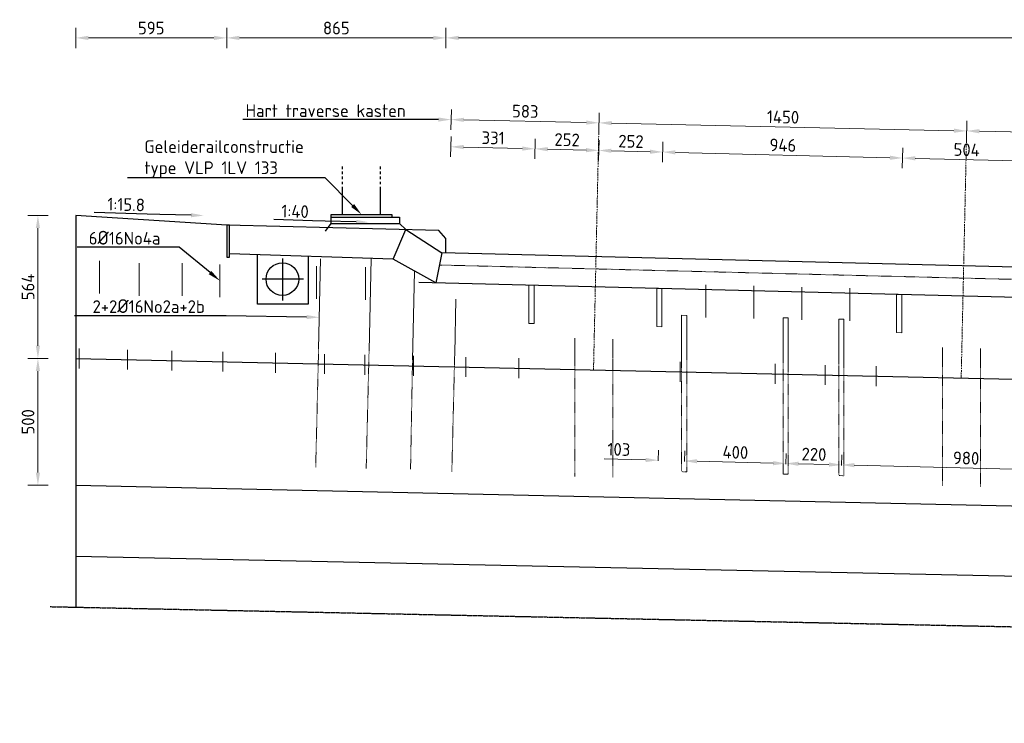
# Model space of a CAD drawing. Header units: millimetres. Extents: x -8028558 to 327273, y -63352 to 83293.
# Tile 51 of 195: x -6161 to -2279, y 10008 to 12783. Entities that reach past the tile are written whole.
import ezdxf
from ezdxf import colors
from ezdxf.entities.mleader import LeaderData, LeaderLine
from ezdxf.math import Vec2, Vec3

# ---------------------------------------------------------------- set-up
doc = ezdxf.new("R2010")
doc.units = ezdxf.units.MM
for name, pattern in [('NLCS-HIDDEN', [4, 2, -2]), ('XX-AFBREEK', [7, 4, -1, 1, -1]), ('XX-HART', [13, 4, -2, 1, -2, 4]), ('ZZ-HIDDEN-SO', [4, 2, -2])]:
    doc.linetypes.add(name, pattern=pattern)
for name, color, linetype, lineweight in [('B-CO-BC-AFBREEKLIJN-GD', 7, 'XX-AFBREEK', 25), ('B-CO-BC-BETONVORM-AD', 252, 'Continuous', 18), ('B-CO-BC-BETONVORM-GD', 90, 'Continuous', 25), ('B-CO-BC-BETONVORM-GN', 10, 'ZZ-HIDDEN-SO', 13), ('B-CO-BC-WAPENING_HOOFDWAPENING-G', 170, 'Continuous', 18), ('B-CO-BC-WAPENING_HOOFDWAPENING-GN', 140, 'NLCS-HIDDEN', 13), ('X-XX-AL-HARTLIJN-G', 7, 'XX-HART', 18), ('X-XX-AL-M', 7, 'Continuous', 18), ('X-XX-AL-VERWIJZING-T25', 7, 'Continuous', 25)]:
    doc.layers.add(name, color=color, linetype=linetype, lineweight=lineweight)
doc.styles.add('NLCS-ISO-MM20-T25', font='NLCS-ISO.ttf', dxfattribs={"height": 50})
doc.dimstyles.new('NLCS-MM20-T25-PIJL_L0_H4', dxfattribs={"dimscale": 20, "dimtxt": 2.5, "dimasz": 2.5, "dimexe": 2, "dimexo": 2, "dimgap": 0.7, "dimtad": 1, "dimdec": 0, "dimzin": 0, "dimdsep": 46, "dimtxsty": 'NLCS-ISO-MM20-T25', "dimcen": 0, "dimdle": 2, "dimclrd": 256, "dimclre": 256, "dimclrt": 256, "dimadec": 4, "dimazin": 0, "dimtfac": 1, "dimtdec": 3, "dimtofl": 0, "dimtmove": 0, "dimatfit": 3, "dimfxl": 2, "dimfxlon": 1, "dimtfillclr": 256, "dimtolj": 1, "dimtzin": 0, "dimlwd": -1, "dimlwe": -1, "dimarcsym": 0})

# ---------------------------------------------------------------- blocks, each defined once
blk = doc.blocks.new('*D370')
at = {"layer": 'X-XX-AL-M', "transparency": 16777216}
for p, q in [((-4480.7, 12670.7), (-4480.7, 12750.7)), ((14489.4, 12670.7), (14489.4, 12750.7)), ((14439.4, 12710.7), (-4430.7, 12710.7))]:
    blk.add_line(p, q, dxfattribs=at)
for points in [[(-4430.7, 12719.1), (-4430.7, 12702.4), (-4480.7, 12710.7)], [(14439.4, 12719.1), (14439.4, 12702.4), (14489.4, 12710.7)]]:
    blk.add_solid(points, dxfattribs=at)
at = {"layer": 'X-XX-AL-M', "transparency": 16777216, "insert": (5004.4, 12749.7), "char_height": 50, "attachment_point": 5, "style": 'NLCS-ISO-MM20-T25'}
blk.add_mtext('\\A1;18970', dxfattribs=at)
blk = doc.blocks.new('*D371')
at = {"layer": 'X-XX-AL-M', "transparency": 16777216}
for p, q in [((-5345.2, 12670.7), (-5345.2, 12750.7)), ((-4480.7, 12670.7), (-4480.7, 12750.7)), ((-4530.7, 12710.7), (-5295.2, 12710.7))]:
    blk.add_line(p, q, dxfattribs=at)
for points in [[(-5295.2, 12719.1), (-5295.2, 12702.4), (-5345.2, 12710.7)], [(-4530.7, 12719.1), (-4530.7, 12702.4), (-4480.7, 12710.7)]]:
    blk.add_solid(points, dxfattribs=at)
at = {"layer": 'X-XX-AL-M', "transparency": 16777216, "insert": (-4912.9, 12749.7), "char_height": 50, "attachment_point": 5, "style": 'NLCS-ISO-MM20-T25'}
blk.add_mtext('\\A1;865', dxfattribs=at)
blk = doc.blocks.new('*D372')
at = {"layer": 'X-XX-AL-M', "transparency": 16777216}
for p, q in [((-5940.2, 12670.7), (-5940.2, 12750.7)), ((-5345.2, 12670.7), (-5345.2, 12750.7)), ((-5395.2, 12710.7), (-5890.2, 12710.7))]:
    blk.add_line(p, q, dxfattribs=at)
for points in [[(-5890.2, 12719.1), (-5890.2, 12702.4), (-5940.2, 12710.7)], [(-5395.2, 12719.1), (-5395.2, 12702.4), (-5345.2, 12710.7)]]:
    blk.add_solid(points, dxfattribs=at)
at = {"layer": 'X-XX-AL-M', "transparency": 16777216, "insert": (-5642.7, 12749.7), "char_height": 50, "attachment_point": 5, "style": 'NLCS-ISO-MM20-T25'}
blk.add_mtext('\\A1;595', dxfattribs=at)
blk = doc.blocks.new('*D373')
at = {"layer": 'X-XX-AL-M', "transparency": 16777216}
for p, q in [((-6049.4, 12010.5), (-6129.4, 12010.5)), ((-6089.4, 11960.5), (-6089.4, 11496.5)), ((-6049.4, 11446.5), (-6129.4, 11446.5))]:
    blk.add_line(p, q, dxfattribs=at)
for points in [[(-6097.8, 11960.5), (-6081.1, 11960.5), (-6089.4, 12010.5)], [(-6097.8, 11496.5), (-6081.1, 11496.5), (-6089.4, 11446.5)]]:
    blk.add_solid(points, dxfattribs=at)
at = {"layer": 'X-XX-AL-M', "transparency": 16777216, "insert": (-6128.4, 11728.5), "char_height": 50, "attachment_point": 5, "rotation": 90, "style": 'NLCS-ISO-MM20-T25'}
blk.add_mtext('\\A1;564', dxfattribs=at)
blk = doc.blocks.new('*D374')
at = {"layer": 'X-XX-AL-M', "transparency": 16777216}
for p, q in [((-6049.4, 11446.5), (-6129.4, 11446.5)), ((-6089.4, 11396.5), (-6089.4, 10996.5)), ((-6049.4, 10946.5), (-6129.4, 10946.5))]:
    blk.add_line(p, q, dxfattribs=at)
for points in [[(-6097.8, 11396.5), (-6081.1, 11396.5), (-6089.4, 11446.5)], [(-6097.8, 10996.5), (-6081.1, 10996.5), (-6089.4, 10946.5)]]:
    blk.add_solid(points, dxfattribs=at)
at = {"layer": 'X-XX-AL-M', "transparency": 16777216, "insert": (-6128.4, 11196.5), "char_height": 50, "attachment_point": 5, "rotation": 90, "style": 'NLCS-ISO-MM20-T25'}
blk.add_mtext('\\A1;500', dxfattribs=at)
blk = doc.blocks.new('*D385')
at = {"layer": 'X-XX-AL-M', "transparency": 16777216}
for p, q in [((-2428.6, 12303.7), (-2426.9, 12383.7)), ((-919, 12270.4), (-917.2, 12350.4)), ((-968.1, 12311.5), (-2377.8, 12342.6))]:
    blk.add_line(p, q, dxfattribs=at)
for points in [[(-2377.6, 12351), (-2378, 12334.3), (-2427.8, 12343.7)], [(-967.9, 12319.9), (-968.3, 12303.2), (-918.1, 12310.4)]]:
    blk.add_solid(points, dxfattribs=at)
blk = doc.blocks.new('*D386')
at = {"layer": 'X-XX-AL-M', "transparency": 16777216}
for p, q in [((-3878.3, 12335.7), (-3876.5, 12415.7)), ((-2428.6, 12303.7), (-2426.9, 12383.7)), ((-2477.7, 12344.8), (-3827.4, 12374.6))]:
    blk.add_line(p, q, dxfattribs=at)
for points in [[(-3827.2, 12382.9), (-3827.6, 12366.3), (-3877.4, 12375.7)], [(-2477.6, 12353.2), (-2477.9, 12336.5), (-2427.8, 12343.7)]]:
    blk.add_solid(points, dxfattribs=at)
at = {"layer": 'X-XX-AL-M', "transparency": 16777216, "insert": (-3151.7, 12398.7), "char_height": 50, "attachment_point": 5, "rotation": 358.7361, "style": 'NLCS-ISO-MM20-T25'}
blk.add_mtext('\\A1;1450', dxfattribs=at)
blk = doc.blocks.new('*D387')
at = {"layer": 'X-XX-AL-M', "transparency": 16777216}
for p, q in [((-4461.1, 12348.6), (-4459.4, 12428.6)), ((-3927.4, 12376.8), (-4410.3, 12387.5)), ((-3878.3, 12335.7), (-3876.5, 12415.7))]:
    blk.add_line(p, q, dxfattribs=at)
for points in [[(-4410.1, 12395.8), (-4410.5, 12379.1), (-4460.3, 12388.6)], [(-3927.2, 12385.2), (-3927.6, 12368.5), (-3877.4, 12375.7)]]:
    blk.add_solid(points, dxfattribs=at)
at = {"layer": 'X-XX-AL-M', "transparency": 16777216, "insert": (-4168, 12421.1), "char_height": 50, "attachment_point": 5, "rotation": 358.7361, "style": 'NLCS-ISO-MM20-T25'}
blk.add_mtext('\\A1;583', dxfattribs=at)
blk = doc.blocks.new('*D412')
at = {"layer": 'X-XX-AL-M', "transparency": 16777216}
for p, q in [((-2681.4, 12196.9), (-2679.4, 12276.9)), ((-2226.8, 12225.6), (-2630.4, 12235.7)), ((-2177.9, 12184.3), (-2175.9, 12264.3))]:
    blk.add_line(p, q, dxfattribs=at)
for points in [[(-2630.2, 12244), (-2630.6, 12227.3), (-2680.4, 12236.9)], [(-2226.6, 12233.9), (-2227.1, 12217.2), (-2176.9, 12224.3)]]:
    blk.add_solid(points, dxfattribs=at)
at = {"layer": 'X-XX-AL-M', "transparency": 16777216, "insert": (-2427.7, 12269.6), "char_height": 50, "attachment_point": 5, "rotation": 358.5679, "style": 'NLCS-ISO-MM20-T25'}
blk.add_mtext('\\A1;504', dxfattribs=at)
blk = doc.blocks.new('*D413')
at = {"layer": 'X-XX-AL-M', "transparency": 16777216}
for p, q in [((-3627.1, 12220.6), (-3625.1, 12300.5)), ((-2681.4, 12196.9), (-2679.4, 12276.9)), ((-2730.4, 12238.2), (-3576.1, 12259.3))]:
    blk.add_line(p, q, dxfattribs=at)
for points in [[(-3575.9, 12267.6), (-3576.3, 12251), (-3626.1, 12260.6)], [(-2730.2, 12246.5), (-2730.6, 12229.8), (-2680.4, 12236.9)]]:
    blk.add_solid(points, dxfattribs=at)
at = {"layer": 'X-XX-AL-M', "transparency": 16777216, "insert": (-3152.3, 12287.7), "char_height": 50, "attachment_point": 5, "rotation": 358.5679, "style": 'NLCS-ISO-MM20-T25'}
blk.add_mtext('\\A1;946', dxfattribs=at)
blk = doc.blocks.new('*D414')
at = {"layer": 'X-XX-AL-M', "transparency": 16777216}
for p, q in [((-3879.2, 12226.9), (-3877.2, 12306.8)), ((-3627.1, 12220.6), (-3625.1, 12300.5)), ((-3676.1, 12261.8), (-3828.2, 12265.6))]:
    blk.add_line(p, q, dxfattribs=at)
for points in [[(-3828, 12273.9), (-3828.5, 12257.3), (-3878.2, 12266.9)], [(-3675.9, 12270.1), (-3676.3, 12253.5), (-3626.1, 12260.6)]]:
    blk.add_solid(points, dxfattribs=at)
at = {"layer": 'X-XX-AL-M', "transparency": 16777216, "insert": (-3751.2, 12302.7), "char_height": 50, "attachment_point": 5, "rotation": 358.5679, "style": 'NLCS-ISO-MM20-T25'}
blk.add_mtext('\\A1;252', dxfattribs=at)
blk = doc.blocks.new('*D415')
at = {"layer": 'X-XX-AL-M', "transparency": 16777216}
for p, q in [((-4130.9, 12233.2), (-4128.9, 12313.1)), ((-3879.2, 12226.9), (-3877.2, 12306.8)), ((-3928.2, 12268.1), (-4080, 12271.9))]:
    blk.add_line(p, q, dxfattribs=at)
for points in [[(-4079.7, 12280.2), (-4080.2, 12263.6), (-4129.9, 12273.1)], [(-3928, 12276.4), (-3928.4, 12259.8), (-3878.2, 12266.9)]]:
    blk.add_solid(points, dxfattribs=at)
at = {"layer": 'X-XX-AL-M', "transparency": 16777216, "insert": (-4003.1, 12309), "char_height": 50, "attachment_point": 5, "rotation": 358.5679, "style": 'NLCS-ISO-MM20-T25'}
blk.add_mtext('\\A1;252', dxfattribs=at)
blk = doc.blocks.new('*D416')
at = {"layer": 'X-XX-AL-M', "transparency": 16777216}
for p, q in [((-4462.2, 12241.4), (-4460.2, 12321.4)), ((-4130.9, 12233.2), (-4128.9, 12313.1)), ((-4179.9, 12274.4), (-4411.2, 12280.2))]:
    blk.add_line(p, q, dxfattribs=at)
for points in [[(-4411, 12288.5), (-4411.4, 12271.8), (-4461.2, 12281.4)], [(-4179.7, 12282.7), (-4180.1, 12266.1), (-4129.9, 12273.1)]]:
    blk.add_solid(points, dxfattribs=at)
at = {"layer": 'X-XX-AL-M', "transparency": 16777216, "insert": (-4294.6, 12316.3), "char_height": 50, "attachment_point": 5, "rotation": 358.5679, "style": 'NLCS-ISO-MM20-T25'}
blk.add_mtext('\\A1;331', dxfattribs=at)
blk = doc.blocks.new('*D450')
at = {"layer": 'X-XX-AL-M', "transparency": 16777216}
for p, q in [((-2920.8, 11024.3), (-2919.7, 11066.8)), ((-1991, 11003.5), (-2870.7, 11025.5)), ((-1941.1, 10999.8), (-1940, 11042.3))]:
    blk.add_line(p, q, dxfattribs=at)
for points in [[(-2870.5, 11033.9), (-2870.9, 11017.2), (-2920.7, 11026.8)], [(-1990.8, 11011.9), (-1991.2, 10995.2), (-1941, 11002.3)]]:
    blk.add_solid(points, dxfattribs=at)
at = {"layer": 'X-XX-AL-M', "transparency": 16777216, "insert": (-2429.9, 11053.5), "char_height": 50, "attachment_point": 5, "rotation": 358.5679, "style": 'NLCS-ISO-MM20-T25'}
blk.add_mtext('\\A1;980', dxfattribs=at)
blk = doc.blocks.new('*D451')
at = {"layer": 'X-XX-AL-M', "transparency": 16777216}
for p, q in [((-3140.7, 11029.8), (-3139.7, 11072.3)), ((-2920.8, 11024.3), (-2919.7, 11066.8)), ((-2970.7, 11028), (-3090.7, 11031))]:
    blk.add_line(p, q, dxfattribs=at)
for points in [[(-3090.5, 11039.4), (-3090.9, 11022.7), (-3140.7, 11032.3)], [(-2970.5, 11036.4), (-2970.9, 11019.7), (-2920.7, 11026.8)]]:
    blk.add_solid(points, dxfattribs=at)
at = {"layer": 'X-XX-AL-M', "transparency": 16777216, "insert": (-3029.7, 11068.5), "char_height": 50, "attachment_point": 5, "rotation": 358.5679, "style": 'NLCS-ISO-MM20-T25'}
blk.add_mtext('\\A1;220', dxfattribs=at)
blk = doc.blocks.new('*D452')
at = {"layer": 'X-XX-AL-M', "transparency": 16777216}
for p, q in [((-3540.6, 11039.8), (-3539.5, 11082.3)), ((-3140.7, 11029.8), (-3139.7, 11072.3)), ((-3190.6, 11033.5), (-3490.5, 11041))]:
    blk.add_line(p, q, dxfattribs=at)
for points in [[(-3490.3, 11049.4), (-3490.8, 11032.7), (-3540.5, 11042.3)], [(-3190.4, 11041.9), (-3190.8, 11025.2), (-3140.7, 11032.3)]]:
    blk.add_solid(points, dxfattribs=at)
at = {"layer": 'X-XX-AL-M', "transparency": 16777216, "insert": (-3339.6, 11076.3), "char_height": 50, "attachment_point": 5, "rotation": 358.5679, "style": 'NLCS-ISO-MM20-T25'}
blk.add_mtext('\\A1;400', dxfattribs=at)
blk = doc.blocks.new('*D453')
at = {"layer": 'X-XX-AL-M', "transparency": 16777216}
for p, q in [((-3643.6, 11042.4), (-3642.5, 11084.8)), ((-3540.6, 11039.8), (-3539.5, 11082.3)), ((-3693.5, 11046.1), (-3856.4, 11050.2)), ((-3490.5, 11041), (-3440.6, 11039.8))]:
    blk.add_line(p, q, dxfattribs=at)
for points in [[(-3693.3, 11054.4), (-3693.7, 11037.8), (-3643.5, 11044.9)], [(-3490.3, 11049.4), (-3490.8, 11032.7), (-3540.5, 11042.3)]]:
    blk.add_solid(points, dxfattribs=at)
at = {"layer": 'X-XX-AL-M', "transparency": 16777216, "insert": (-3799, 11087.8), "char_height": 50, "attachment_point": 5, "rotation": 358.5679, "style": 'NLCS-ISO-MM20-T25'}
blk.add_mtext('\\A1;103', dxfattribs=at)
blk = doc.blocks.new('geleiderail')
at = {"layer": 'B-CO-BC-BETONVORM-GD', "flags": 128}
for points in [[(123979.3, -1821.6), (123979.3, -1811.6)], [(124129.3, -1821.6), (124129.3, -1811.6)], [(123979.3, -1841.6), (123979.3, -1831.6)], [(123979.3, -1861.6), (123979.3, -1851.6)], [(124129.3, -1841.6), (124129.3, -1831.6)], [(124129.3, -1861.6), (124129.3, -1851.6)], [(123979.3, -1881.6), (123979.3, -1871.6)], [(123979.3, -2001), (123979.3, -1891.6)], [(124129.3, -1881.6), (124129.3, -1871.6)], [(124129.3, -2001), (124129.3, -1891.6)], [(123934.3, -2011), (123934.3, -2001), (124174.3, -2001), (124174.3, -2011)], [(123934.3, -2036), (123934.3, -2011), (124204.3, -2011), (124204.3, -2036)], [(123912.2, -2066.6), (123934.5, -2035.9)], [(123934.3, -2036), (124204.3, -2036)], [(124204.3, -2036), (124228.6, -2060.3)]]:
    blk.add_lwpolyline(points, dxfattribs=at)

msp = doc.modelspace()

# ---------------------------------------------------------------- linework, layer by layer
at = {"layer": 'B-CO-BC-AFBREEKLIJN-GD', "flags": 128}
msp.add_lwpolyline([(-6041.4, 10467.7), (16014.8, 10007.5)], dxfattribs=at)
at = {"layer": 'B-CO-BC-BETONVORM-GD', "flags": 128}
for points in [[(-4480.7, 11863.1), (-4480.7, 11919.7), (-4509.1, 11951.6), (-5345.2, 11972.8), (-5345.2, 11846), (-5333.5, 11846), (-5333.5, 11858.6), (-5333.5, 11972.8), (-5345.2, 11972.8), (-5940.2, 12010.5), (-5940.2, 10464.4)], [(-4688.8, 11838), (-4639.1, 11954.9), (-4497.2, 11863.5), (-4521.1, 11744.1), (-4688.8, 11838), (-5333.5, 11858.5)], [(-5024, 11848.7), (-5024, 11661), (-5224, 11661), (-5224, 11855)], [(-5125.5, 11840.3), (-5125.5, 11675.4)], [(14357.6, 11367.1), (14335, 11392.7), (-4497.2, 11863.5)], [(-5041.9, 11759.5), (-5205.1, 11759.5)], [(14254.9, 11274.7), (-4587.3, 11745.7)], [(-5940.2, 11446.5), (15714.8, 10968.7)]]:
    msp.add_lwpolyline(points, dxfattribs=at)
at = {"layer": 'B-CO-BC-BETONVORM-GD'}
msp.add_circle((-5125.5, 11759.5), 64.5, dxfattribs=at)
at = {"layer": 'B-CO-BC-BETONVORM-GN', "flags": 128}
msp.add_lwpolyline([(-4506.9, 11815), (14489.4, 11340.1), (14489.4, 11367.1)], dxfattribs=at)
at = {"layer": 'B-CO-BC-WAPENING_HOOFDWAPENING-G', "flags": 128}
for points in [[(-4975.2, 11839.9), (-4982.8, 11483.4)], [(-4776, 11839.9), (-4783.7, 11478.5)], [(-5846.4, 11831.5), (-5846.4, 11702.6)], [(-5690.6, 11822.3), (-5690.6, 11693.4)], [(-5521.1, 11822.3), (-5521.1, 11693.4)], [(-5372, 11817.7), (-5372, 11688.8)], [(-4990.9, 11810.7), (-4990.9, 11681.9)], [(-4798.3, 11806.1), (-4798.3, 11677.3)], [(-4605, 11791.1), (-4612.5, 11439.9)], [(-3456.4, 11737.5), (-3456.4, 11608.6)], [(-3267.3, 11732.7), (-3267.3, 11603.9)], [(-3078.1, 11728), (-3078.1, 11599.2)], [(-2889, 11723.3), (-2889, 11594.4)], [(-4441.5, 11680.4), (-4446.1, 11464.7)], [(-3531.6, 11616.4), (-3551.6, 11616.9)], [(-3551.6, 11616.9), (-3551.6, 11440.9)], [(-3531.6, 11616.4), (-3531.6, 11440.4)], [(-3131.7, 11606.4), (-3151.7, 11606.9)], [(-3151.7, 11606.9), (-3151.7, 11430.9)], [(-3131.7, 11606.4), (-3131.7, 11430.4)], [(-2911.8, 11600.9), (-2931.8, 11601.4)], [(-2931.8, 11601.4), (-2931.8, 11425.4)], [(-2911.8, 11600.9), (-2911.8, 11424.9)], [(-3972.5, 11451.4), (-3972.5, 11526.4)], [(-3822.5, 11447.7), (-3822.5, 11522.7)], [(-5926.4, 11485.2), (-5926.4, 11407.1)], [(-5736.3, 11481.1), (-5736.3, 11402.9)], [(-5561.1, 11477.2), (-5561.1, 11399)], [(-5360.5, 11472.8), (-5360.5, 11394.6)], [(-5152.1, 11468.2), (-5152.1, 11390)], [(-4959.4, 11463.9), (-4959.4, 11385.8)], [(-4800.8, 11460.4), (-4800.8, 11382.3)], [(-4608.7, 11456.2), (-4608.7, 11378)], [(-4402.8, 11451.6), (-4402.8, 11373.5)], [(-2522.9, 11415.2), (-2522.9, 11490.2)], [(-2373, 11411.4), (-2373, 11486.4)], [(-4193.2, 11447), (-4193.2, 11368.9)], [(-3557.4, 11433), (-3557.4, 11354.8)], [(-3182.9, 11424.7), (-3182.9, 11346.6)], [(-2985.4, 11420.4), (-2985.4, 11342.2)], [(-2784.2, 11415.9), (-2784.2, 11337.8)]]:
    msp.add_lwpolyline(points, dxfattribs=at)
at = {"layer": 'B-CO-BC-WAPENING_HOOFDWAPENING-G'}
for points in [[(-4133.4, 11734.4), (-4133.4, 11584.4), (-4153.4, 11584.9), (-4153.4, 11734.9)], [(-3629.6, 11721.8), (-3629.6, 11571.8), (-3649.6, 11572.3), (-3649.6, 11722.3)], [(-2683.9, 11698.2), (-2683.9, 11548.2), (-2703.9, 11548.7), (-2703.9, 11698.7)]]:
    msp.add_lwpolyline(points, close=True, dxfattribs=at)
at = {"layer": 'B-CO-BC-WAPENING_HOOFDWAPENING-GN', "flags": 128}
for points in [[(-4982.8, 11483.4), (-4994.2, 11017.9)], [(-4783.7, 11478.5), (-4795.1, 11012.9)], [(-4446.1, 11464.7), (-4457.5, 10999.1)], [(-4612.5, 11439.9), (-4620.2, 11010.3)], [(-3972.5, 11451.4), (-3972.5, 10981.4)], [(-3822.5, 11447.7), (-3822.5, 10977.7)], [(-3551.6, 11440.9), (-3551.6, 11000.1)], [(-3531.6, 11440.4), (-3531.6, 10999.6)], [(-3151.7, 11430.9), (-3151.7, 10990.1)], [(-3131.7, 11430.4), (-3131.7, 10989.6)], [(-2931.8, 11425.4), (-2931.8, 10984.6)], [(-2911.8, 11424.9), (-2911.8, 10984.1)], [(-2522.9, 11415.2), (-2522.9, 10945.2)], [(-2373, 11411.4), (-2373, 10941.4)], [(-3531.6, 10999.6), (-3551.6, 11000.1)], [(-3131.7, 10989.6), (-3151.7, 10990.1)], [(-2911.8, 10984.1), (-2931.8, 10984.6)]]:
    msp.add_lwpolyline(points, dxfattribs=at)
at = {"layer": 'X-XX-AL-HARTLIJN-G', "flags": 128}
for points in [[(-3898.9, 11401.4), (-3877.4, 12375.7)], [(-2449.3, 11369.5), (-2427.8, 12343.7)]]:
    msp.add_lwpolyline(points, dxfattribs=at)
at = {"layer": 'X-XX-AL-VERWIJZING-T25', "flags": 128}
for points in [[(-5940.2, 10946.5), (15714.8, 10468.7)], [(15714.8, 10206.2), (-5940.2, 10665.8)]]:
    msp.add_lwpolyline(points, dxfattribs=at)

# ---------------------------------------------------------------- block references
at = {"layer": 'B-CO-BC-BETONVORM-AD'}
msp.add_blockref('geleiderail', (-128867.7, 14015.2), dxfattribs=at)

# ---------------------------------------------------------------- dimensions: what is measured, and where the dimension line sits
at = {"layer": 'X-XX-AL-M'}
for base, p1, p2, angle, picture, middle in [((-5940.2, 12710.7), (-5345.2, 11972.8), (-5940.2, 12010.5), 180, '*D372', (-5642.7, 12749.7)), ((-5345.2236, 12710.7435), (-4480.6546, 11863.1152), (-5345.2236, 11972.7775), 180, '*D371', (-4912.9391, 12749.7435)), ((-4480.7, 12710.7), (14489.4, 11417.4), (-4480.7, 11863.1), 180, '*D370', (5004.4, 12749.7)), ((-4460.3, 12388.6), (-3898.9, 11401.4), (-4471.9, 11862.9), 358.7361, '*D387', (-4168, 12421.1)), ((-3877.4, 12375.7), (-2449.3, 11369.5), (-3898.9, 11401.4), 358.7361, '*D386', (-3151.7, 12398.7)), ((-4461.2, 12281.4), (-4143.4, 11734.6), (-4471.7, 11862.9), 358.5679, '*D416', (-4294.6, 12316.3)), ((-4129.9, 12273.1), (-3891.7, 11728.4), (-4143.4, 11734.6), 358.5679, '*D415', (-4003.1, 12309)), ((-3878.2, 12266.9), (-3639.6, 11722.1), (-3891.7, 11728.4), 358.5679, '*D414', (-3751.2, 12302.7)), ((-3626.1, 12260.6), (-2693.9, 11698.4), (-3639.6, 11722.1), 358.5679, '*D413', (-3152.3, 12287.7)), ((-2680.4, 12236.9), (-2190.3, 11685.8), (-2693.9, 11698.4), 358.5679, '*D412', (-2427.7, 12269.6)), ((-6089.4, 10946.5), (-5940.2, 11446.5), (-5940.2, 10946.5), 90, '*D374', (-6128.4, 11196.5)), ((-3643.5, 11044.9), (-3541.6, 10999.8), (-3644.6, 11002.4), 178.5679, '*D453', (-3799, 11087.8)), ((-3540.5, 11042.3), (-3141.7, 10989.8), (-3541.6, 10999.8), 178.5679, '*D452', (-3339.6, 11076.3)), ((-3140.7, 11032.3), (-2921.8, 10984.3), (-3141.7, 10989.8), 178.5679, '*D451', (-3029.7, 11068.5)), ((-2920.7, 11026.8), (-1942.1, 10959.8), (-2921.8, 10984.3), 178.5679, '*D450', (-2429.9, 11053.5))]:
    dim = msp.add_linear_dim(base=base, p1=p1, p2=p2, angle=angle, dimstyle='NLCS-MM20-T25-PIJL_L0_H4', dxfattribs=at)
    dim.commit()
    dim.dimension.update_dxf_attribs({"geometry": picture, "text_midpoint": middle})
dim = msp.add_linear_dim(base=(-2427.8, 12343.7), p1=(-939.6, 11336.1), p2=(-2449.3, 11369.5), angle=358.7361, text=' ', dimstyle='NLCS-MM20-T25-PIJL_L0_H4', dxfattribs=at)
dim.commit()
dim.dimension.update_dxf_attribs({"geometry": '*D385', "text_midpoint": (-1672.9, 12327.1)})
dim = msp.add_linear_dim(base=(-6089.4, 11446.5), p1=(-5940.2, 12010.5), p2=(-5940.2, 11446.5), angle=90, dimstyle='NLCS-MM20-T25-PIJL_L0_H4', dxfattribs=at)
dim.commit()
dim.dimension.update_dxf_attribs({"geometry": '*D373', "text_midpoint": (-6089.4, 11728.5), "dimtype": 160})

# ---------------------------------------------------------------- leaders
at = {"layer": 'X-XX-AL-VERWIJZING-T25'}
ml = msp.add_multileader_mtext('Standard', dxfattribs=at)
ml.set_content('Hart traverse kasten ', color=256, style='NLCS-ISO-MM20-T25')
ml.set_leader_properties(color=256, linetype='ByLayer', lineweight=-1)
ml.build(insert=Vec2(0, 0))
ml.multileader.update_dxf_attribs({"text_left_attachment_type": 5, "text_right_attachment_type": 5, "dogleg_length": 50, "arrow_head_size": 50})
ctx = ml.context
ctx.base_point, ctx.char_height, ctx.arrow_head_size, ctx.landing_gap_size, ctx.plane_origin = Vec3(-5288.7, 12388.6), 50, 50, 18, Vec3(-4460.3, 12388.6)
ctx.left_attachment, ctx.right_attachment = 5, 5
notes = []
notes.append((ctx, [(0, (1, 1, 0), (-4547.7, 12388.6), (-1, 0), 50, [(0, [(-4460.3, 12388.6)], 0, [])])]))
ctx.mtext.insert, ctx.mtext.flow_direction = Vec3(-5270.7, 12448.6), 5
ml = msp.add_multileader_mtext('Standard', dxfattribs=at)
ml.set_content('Geleiderailconstructie\\Ptype VLP 1LV 133 ', color=256, style='NLCS-ISO-MM20-T25')
ml.set_leader_properties(color=256, linetype='ByLayer', lineweight=-1)
ml.build(insert=Vec2(0, 0))
ml.multileader.update_dxf_attribs({"text_left_attachment_type": 5, "text_right_attachment_type": 5, "dogleg_length": 50, "arrow_head_size": 50})
ctx = ml.context
ctx.base_point, ctx.char_height, ctx.arrow_head_size, ctx.landing_gap_size, ctx.plane_origin = Vec3(-5687.8, 12158.7), 50, 50, 18, Vec3(-4813.4, 12014.2)
ctx.left_attachment, ctx.right_attachment = 5, 5
notes.append((ctx, [(1, (1, 1, 0), (-4956.8, 12158.7), (-1, 0), 50, [(0, [(-4813.4, 12014.2)], 0, [])])]))
ctx.mtext.insert, ctx.mtext.flow_direction = Vec3(-5669.8, 12307), 5
ml = msp.add_multileader_mtext('Standard', dxfattribs=at)
ml.set_content('1:15.8', color=256, style='NLCS-ISO-MM20-T25')
ml.set_leader_properties(color=256, linetype='ByLayer', lineweight=-1)
ml.build(insert=Vec2(0, 0))
ml.multileader.update_dxf_attribs({"text_left_attachment_type": 5, "text_right_attachment_type": 5, "dogleg_length": 50, "arrow_head_size": 50})
ctx = ml.context
ctx.base_point, ctx.char_height, ctx.arrow_head_size, ctx.landing_gap_size, ctx.plane_origin, ctx.plane_x_axis, ctx.plane_y_axis = Vec3(-5834.5, 12021), 50, 50, 18, Vec3(-5435.8, 12010.1), Vec3(0.999624, -0.027417), Vec3(0.027417, 0.999624)
ctx.left_attachment, ctx.right_attachment = 5, 5
notes.append((ctx, [(0, (1, 1, 0), (-5608.6, 12014.8), (-0.999624, 0.027417), 50, [(0, [(-5435.8, 12010.1)], 0, [])])]))
ctx.mtext.insert, ctx.mtext.text_direction, ctx.mtext.rotation, ctx.mtext.flow_direction = Vec3(-5814.9, 12080.5), Vec3(0.999624, -0.027417), 6.255765, 5
ml = msp.add_multileader_mtext('Standard', dxfattribs=at)
ml.set_content('1:40', color=256, style='NLCS-ISO-MM20-T25')
ml.set_leader_properties(color=256, linetype='ByLayer', lineweight=-1)
ml.build(insert=Vec2(0, 0))
ml.multileader.update_dxf_attribs({"text_left_attachment_type": 5, "text_right_attachment_type": 5, "dogleg_length": 50, "arrow_head_size": 50})
ctx = ml.context
ctx.base_point, ctx.char_height, ctx.arrow_head_size, ctx.landing_gap_size, ctx.plane_origin, ctx.plane_x_axis, ctx.plane_y_axis = Vec3(-5148.5, 11993.6), 50, 50, 18, Vec3(-4784.7, 11983.6), Vec3(0.999624, -0.027417), Vec3(0.027417, 0.999624)
ctx.left_attachment, ctx.right_attachment = 5, 5
notes.append((ctx, [(0, (1, 1, 0), (-4957.5, 11988.4), (-0.999624, 0.027417), 50, [(0, [(-4784.7, 11983.6)], 0, [])])]))
ctx.mtext.insert, ctx.mtext.text_direction, ctx.mtext.rotation, ctx.mtext.flow_direction = Vec3(-5128.8, 12053.1), Vec3(0.999624, -0.027417), 6.255765, 5
ml = msp.add_multileader_mtext('Standard', dxfattribs=at)
ml.set_content('6{\\H1.08333x;Ø}16No4a', color=256, style='NLCS-ISO-MM20-T25')
ml.set_leader_properties(color=256, linetype='ByLayer', lineweight=-1)
ml.build(insert=Vec2(0, 0))
ml.multileader.update_dxf_attribs({"text_left_attachment_type": 5, "text_right_attachment_type": 5, "dogleg_length": 50, "arrow_head_size": 50})
ctx = ml.context
ctx.base_point, ctx.char_height, ctx.arrow_head_size, ctx.landing_gap_size, ctx.plane_origin = Vec3(-5907.1, 11884.8), 50, 50, 18, Vec3(-5191.6, 11817.4)
ctx.left_attachment, ctx.right_attachment = 5, 5
notes.append((ctx, [(0, (1, 1, 0), (-5531.9, 11884.8), (-1, 0), 50, [(0, [(-5372, 11753.2)], 0, [])])]))
ctx.mtext.insert, ctx.mtext.flow_direction = Vec3(-5889.1, 11949.8), 5
ml = msp.add_multileader_mtext('Standard', dxfattribs=at)
ml.set_content('2+2{\\H1.08333x;Ø}16No2a+2b', color=256, style='NLCS-ISO-MM20-T25')
ml.set_leader_properties(color=256, linetype='ByLayer', lineweight=-1)
ml.build(insert=Vec2(0, 0))
ml.multileader.update_dxf_attribs({"text_left_attachment_type": 5, "text_right_attachment_type": 5, "dogleg_length": 50, "arrow_head_size": 50})
ctx = ml.context
ctx.base_point, ctx.char_height, ctx.arrow_head_size, ctx.landing_gap_size, ctx.plane_origin = Vec3(-5891.9, 11615.2), 50, 50, 18, Vec3(-4446.2, 11600.1)
ctx.left_attachment, ctx.right_attachment = 5, 5
notes.append((ctx, [(0, (1, 1, 0), (-5346.7, 11615.2), (-1, 0), 50, [(0, [(-4980.1, 11608.8)], 0, [])])]))
ctx.mtext.insert, ctx.mtext.flow_direction = Vec3(-5873.9, 11680.2), 5
for ctx, leaders in notes:
    for number, flags, end, landing, length, lines in leaders:
        leader = LeaderData()
        leader.index, (leader.has_last_leader_line, leader.has_dogleg_vector, leader.attachment_direction) = number, flags
        leader.last_leader_point, leader.dogleg_vector, leader.dogleg_length = Vec3(end), Vec3(landing), length
        for number, points, colour, breaks in lines:
            line = LeaderLine()
            line.index, line.vertices, line.color, line.breaks = number, Vec3.list(points), colors.encode_raw_color(colour), breaks
            leader.lines.append(line)
        ctx.leaders.append(leader)

doc.saveas('drawing.dxf')
